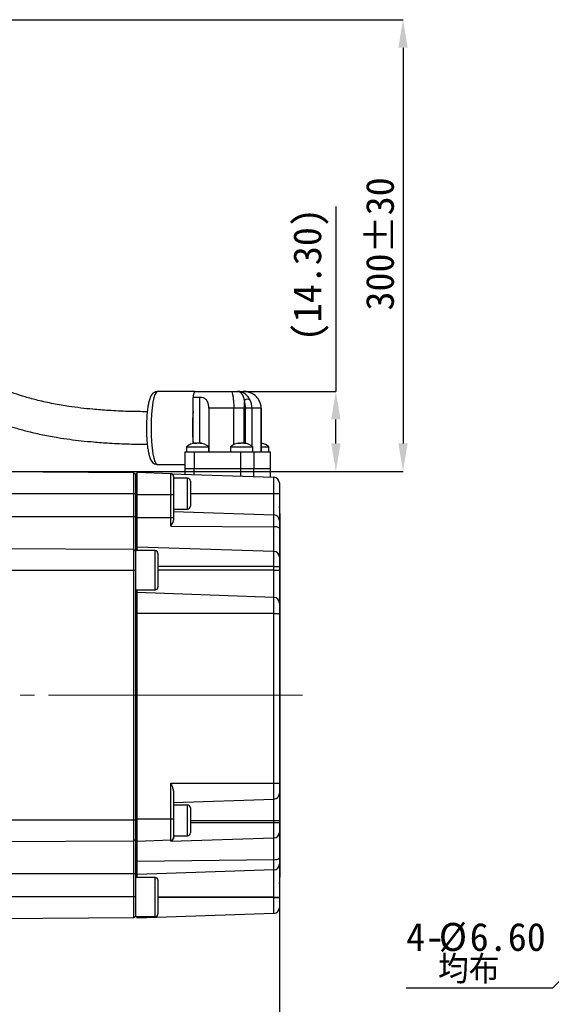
# Model space of a CAD drawing. Header units: millimetres. Extents: x 10 to 584, y 10 to 410.
# Tile 13 of 28: x 203 to 298, y 145 to 321. Entities that reach past the tile are written whole.
import ezdxf

# ---------------------------------------------------------------- set-up
doc = ezdxf.new("R2010")
doc.units = ezdxf.units.MM
doc.header["$LTSCALE"] = 2
doc.header["$PDSIZE"] = -1
doc.linetypes.add('SLD-中心线', pattern=[34.29, 30.48, -1.27, 1.27, -1.27])
doc.linetypes.add('SLD-实线', pattern=[0])
doc.layers.add('细实线层', color=7, linetype='SLD-实线')
doc.styles.add('SLDTEXTSTYLE0', font='txt', dxfattribs={"bigfont": 'bigfont'})
doc.styles.add('SLDTEXTSTYLE1', font='txt')
doc.dimstyles.new('SLDDIMSTYLE15', dxfattribs={"dimtxt": 5, "dimasz": 5, "dimexe": 0, "dimexo": 0.0625, "dimgap": 1.25, "dimtad": 0, "dimtih": 1, "dimtoh": 1, "dimrnd": 1e-09, "dimzin": 4, "dimdsep": 46, "dimtxsty": 'SLDTEXTSTYLE1', "dimsah": 1, "dimcen": 0, "dimadec": 0, "dimazin": 1, "dimtfac": 1, "dimtdec": 3, "dimtmove": 0, "dimatfit": 3, "dimfxl": 1, "dimfrac": 2, "dimtolj": 1, "dimtzin": 12, "dimarcsym": 0})
doc.dimstyles.new('SLDDIMSTYLE2', dxfattribs={"dimtxt": 5, "dimasz": 5, "dimexe": 0, "dimexo": 0.0625, "dimgap": 1.25, "dimtad": 2, "dimdec": 0, "dimrnd": 1e-09, "dimzin": 12, "dimdsep": 46, "dimtxsty": 'SLDTEXTSTYLE1', "dimsah": 1, "dimcen": 0.09, "dimadec": 0, "dimazin": 3, "dimtol": 1, "dimtp": 1, "dimtm": 1, "dimtfac": 1, "dimtdec": 0, "dimtofl": 0, "dimtmove": 0, "dimatfit": 3, "dimfxl": 1, "dimfrac": 2, "dimtolj": 1, "dimarcsym": 0})
doc.dimstyles.new('SLDDIMSTYLE4', dxfattribs={"dimtxt": 5, "dimasz": 5, "dimexe": 0, "dimexo": 0.0625, "dimgap": 1.25, "dimtad": 2, "dimrnd": 1e-09, "dimzin": 4, "dimdsep": 46, "dimtxsty": 'SLDTEXTSTYLE1', "dimsah": 1, "dimcen": 0.09, "dimadec": 0, "dimazin": 1, "dimtfac": 1, "dimtdec": 3, "dimtofl": 0, "dimtmove": 0, "dimatfit": 3, "dimfxl": 1, "dimfrac": 2, "dimtolj": 1, "dimtzin": 12, "dimarcsym": 0})
doc.dimstyles.new('SLDDIMSTYLE8', dxfattribs={"dimtxt": 5, "dimasz": 5, "dimexe": 0, "dimexo": 0.0625, "dimgap": 1.25, "dimtad": 2, "dimrnd": 1e-09, "dimzin": 12, "dimdsep": 46, "dimtxsty": 'SLDTEXTSTYLE1', "dimsah": 1, "dimcen": 0.09, "dimadec": 0, "dimazin": 3, "dimtfac": 1, "dimtdec": 0, "dimtofl": 0, "dimtmove": 0, "dimatfit": 3, "dimfxl": 1, "dimfrac": 2, "dimtolj": 1, "dimtzin": 12, "dimarcsym": 0})

# ---------------------------------------------------------------- blocks, each defined once
blk = doc.blocks.new('_D_2')
at = {"layer": '细实线层'}
for p, q in [((249.42, 163.99), (249.42, 128.57)), ((110.02, 160.32), (110.02, 128.57)), ((110.02, 130.57), (249.42, 130.57))]:
    blk.add_line(p, q, dxfattribs=at)
for points in [[(110.02, 130.57), (115.02, 129.8), (115.02, 131.34)], [(249.42, 130.57), (244.42, 131.34), (244.42, 129.8)]]:
    blk.add_solid(points, dxfattribs=at)
at = {"layer": '细实线层', "attachment_point": 1, "style": 'SLDTEXTSTYLE1'}
for s, insert, char_height in [('139', (170.29, 136.39), 5), ('±1', (181.93, 134.89), 3.5)]:
    blk.add_mtext(s, dxfattribs=dict(at, insert=insert, char_height=char_height))
blk = doc.blocks.new('_D_4')
at = {"layer": 'Defpoints', "color": 0}
for p in [(240.87, 254.32), (259.52, 254.32), (182.42, 240.02)]:
    blk.add_point(p, dxfattribs=at)
at = {"layer": '细实线层', "color": 0, "lineweight": -2}
for p, q in [((259.52, 287.37), (259.52, 254.32)), ((240.93, 254.32), (259.52, 254.32)), ((259.52, 245.02), (259.52, 249.32)), ((182.48, 240.02), (259.52, 240.02))]:
    blk.add_line(p, q, dxfattribs=at)
at = {"layer": '细实线层', "color": 0}
for points in [[(258.69, 249.32), (260.35, 249.32), (259.52, 254.32)], [(258.69, 245.02), (260.35, 245.02), (259.52, 240.02)]]:
    blk.add_solid(points, dxfattribs=at)
at = {"layer": '细实线层', "color": 0, "insert": (251.9, 275.16), "char_height": 5, "attachment_point": 2, "rotation": 90, "style": 'SLDTEXTSTYLE1'}
blk.add_mtext('\\A1;(14.30)', dxfattribs=at)
blk = doc.blocks.new('_D_10')
at = {"layer": 'Defpoints', "color": 0}
for p in [(135.03, 320.72), (182.42, 240.02), (271.52, 240.02)]:
    blk.add_point(p, dxfattribs=at)
at = {"layer": '细实线层', "color": 0, "lineweight": -2}
for p, q in [((135.09, 320.72), (271.52, 320.72)), ((271.52, 315.72), (271.52, 245.02)), ((182.48, 240.02), (271.52, 240.02))]:
    blk.add_line(p, q, dxfattribs=at)
at = {"layer": '细实线层', "color": 0}
for points in [[(270.69, 315.72), (272.35, 315.72), (271.52, 320.72)], [(270.69, 245.02), (272.35, 245.02), (271.52, 240.02)]]:
    blk.add_solid(points, dxfattribs=at)
at = {"layer": '细实线层', "color": 0, "insert": (264.88, 280.66), "char_height": 5, "attachment_point": 2, "rotation": 90, "style": 'SLDTEXTSTYLE1'}
blk.add_mtext('\\A1;300%%p30', dxfattribs=at)
blk = doc.blocks.new('_D_15')
at = {"layer": '细实线层'}
for p, q in [((320.63, 170.56), (327.36, 177.43)), ((320.63, 170.56), (316.01, 165.85)), ((316.01, 165.85), (298.26, 147.73)), ((298.26, 147.73), (272.09, 147.73))]:
    blk.add_line(p, q, dxfattribs=at)
for points in [[(320.63, 170.56), (324.68, 173.59), (323.58, 174.67)], [(316.01, 165.85), (311.96, 162.81), (313.06, 161.74)]]:
    blk.add_solid(points, dxfattribs=at)
at = {"layer": '细实线层', "char_height": 5, "attachment_point": 1}
for s, insert, style in [('4-', (272.09, 159.37), 'SLDTEXTSTYLE1'), ('%%c', (277.91, 159.37), 'SLDTEXTSTYLE1'), ('6.60', (283.44, 159.37), 'SLDTEXTSTYLE1'), ('均布', (277.77, 153.55), 'SLDTEXTSTYLE0')]:
    blk.add_mtext(s, dxfattribs=dict(at, insert=insert, style=style))

msp = doc.modelspace()

# ---------------------------------------------------------------- linework, layer by layer
at = {"color": 7, "linetype": 'SLD-实线', "lineweight": 25}
for p, q in [((234.309138, 254.273203), (227.62526, 254.273203)), ((234.403552, 254.322881), (240.868667, 254.322881)), ((240.868667, 254.322881), (241.861523, 254.322881)), ((241.861523, 254.322881), (242.933222, 254.322881)), ((235.235171, 253.249018), (234.004156, 253.249018)), ((234.004156, 250.707482), (234.004156, 253.249018)), ((234.004156, 245.022069), (234.004156, 250.707482)), ((241.2835, 251.322882), (236.822189, 251.322882)), ((236.822189, 251.322882), (236.822189, 243.522882)), ((243.113631, 251.322882), (241.2835, 251.322882)), ((241.2835, 244.802318), (241.2835, 251.322882)), ((243.359828, 251.322882), (243.113631, 251.322882)), ((244.518289, 251.322882), (243.359828, 251.322882)), ((246.185311, 251.322882), (244.518289, 251.322882)), ((246.185311, 243.522882), (246.185311, 251.322882)), ((246.200503, 251.322882), (246.185311, 251.322882)), ((246.200503, 243.522882), (246.200503, 251.322882)), ((234.422834, 244.997739), (234.422834, 245.097257)), ((235.179262, 245.097257), (235.179262, 245.064891)), ((242.301294, 244.997739), (242.301294, 245.097257)), ((243.057722, 245.097257), (243.057722, 245.064891)), ((232.520112, 243.522882), (232.520112, 240.522882)), ((232.520112, 243.522882), (234.172822, 243.522882)), ((232.801044, 244.42088), (232.801044, 243.522882)), ((232.801044, 244.42088), (236.475387, 244.42088)), ((234.172822, 243.522882), (234.172822, 240.522882)), ((234.172822, 243.522882), (242.543684, 243.522882)), ((236.475387, 244.42088), (236.801044, 244.42088)), ((236.801044, 243.522882), (236.801044, 244.42088)), ((240.679511, 244.42088), (240.679511, 243.522882)), ((240.679511, 244.42088), (244.353847, 244.42088)), ((242.543684, 240.522882), (242.543684, 243.522882)), ((242.543684, 243.522882), (244.860598, 243.522882)), ((244.353847, 244.42088), (244.679512, 244.42088)), ((244.679512, 243.522882), (244.679512, 244.42088)), ((244.860598, 243.522882), (244.860598, 240.522882)), ((244.860598, 243.522882), (247.812615, 243.522882)), ((246.200503, 244.42088), (247.23641, 244.42088)), ((247.23641, 244.42088), (247.562067, 244.42088)), ((247.562067, 243.522882), (247.562067, 244.42088)), ((247.812615, 240.522882), (247.812615, 243.522882)), ((247.812615, 243.522882), (247.842999, 243.522882)), ((247.842999, 240.522882), (247.842999, 243.522882)), ((227.62526, 241.273202), (232.520112, 241.273202)), ((223.420122, 239.770591), (182.420115, 240.02105)), ((223.420122, 236.022882), (223.420122, 239.770591)), ((223.720116, 239.466909), (223.420122, 239.770591)), ((224.020114, 239.558331), (223.720116, 239.558331)), ((223.720116, 239.558331), (223.720116, 239.466909)), ((223.720116, 239.466909), (223.720116, 236.022882)), ((230.037564, 239.612748), (224.020114, 239.822881)), ((224.020114, 235.822882), (224.020114, 239.822881)), ((230.037564, 235.822882), (230.037564, 239.612748)), ((230.037564, 239.612748), (248.455012, 238.969596)), ((232.520112, 240.522882), (232.520112, 239.526055)), ((232.520112, 240.522882), (234.172822, 240.522882)), ((234.172822, 239.468341), (234.172822, 240.522882)), ((234.172822, 240.522882), (242.543684, 240.522882)), ((242.543684, 239.176025), (242.543684, 240.522882)), ((242.543684, 240.522882), (244.860598, 240.522882)), ((244.860598, 239.095116), (244.860598, 240.522882)), ((244.860598, 240.522882), (247.812615, 240.522882)), ((247.812615, 238.992029), (247.812615, 240.522882)), ((247.812615, 240.522882), (247.842999, 240.522882)), ((247.842999, 238.990968), (247.842999, 240.522882)), ((223.720116, 238.957803), (224.020114, 238.947326)), ((230.520116, 239.113053), (230.520116, 235.822882)), ((233.020113, 238.808332), (230.520116, 238.808332)), ((233.520114, 238.308332), (233.520114, 237.288957)), ((248.455012, 236.095286), (248.455012, 238.969596)), ((249.420115, 237.970205), (249.420115, 236.104974)), ((223.420122, 236.022882), (182.420115, 236.022882)), ((223.420122, 231.922883), (223.420122, 236.022882)), ((223.720116, 236.022882), (223.420122, 236.022882)), ((223.720116, 236.022882), (223.720116, 231.922883)), ((230.037564, 235.822882), (224.020114, 235.822882)), ((224.020114, 231.722883), (224.020114, 235.822882)), ((230.037564, 231.722883), (230.037564, 235.822882)), ((230.520116, 235.822882), (230.037564, 235.822882)), ((230.520116, 235.822882), (230.520116, 231.722883)), ((233.520114, 237.288957), (233.520114, 233.808333)), ((248.455012, 232.246033), (248.455012, 236.095286)), ((249.420115, 236.104974), (249.420115, 231.246642)), ((230.520116, 233.308332), (233.020113, 233.308332)), ((230.520116, 232.872335), (248.455012, 232.246033)), ((248.455012, 230.110559), (248.455012, 232.246033)), ((249.489674, 233.227836), (249.450558, 233.674922)), ((249.520117, 232.53059), (249.520117, 167.515177)), ((223.420122, 231.922883), (182.420115, 231.922883)), ((223.420122, 226.07059), (223.420122, 231.922883)), ((223.720116, 231.922883), (223.420122, 231.922883)), ((223.720116, 231.922883), (223.720116, 225.865807)), ((230.037564, 231.722883), (224.020114, 231.722883)), ((224.020114, 226.502206), (224.020114, 231.722883)), ((230.037564, 230.271246), (230.037564, 231.722883)), ((230.520116, 231.722883), (230.037564, 231.722883)), ((230.520116, 231.722883), (230.520116, 231.587879)), ((249.420115, 231.246642), (249.420115, 229.860864)), ((230.037564, 230.271246), (248.455012, 230.110559)), ((248.455012, 225.706718), (248.455012, 230.110559)), ((249.420115, 229.860864), (249.420115, 224.775023)), ((223.420122, 226.07059), (182.420115, 226.321049)), ((223.420122, 222.322881), (223.420122, 226.07059)), ((223.720116, 225.766908), (223.420122, 226.07059)), ((227.220112, 225.865807), (223.720116, 225.865807)), ((223.720116, 225.865807), (223.720116, 221.571072)), ((248.455012, 225.706718), (224.020114, 226.502206)), ((224.020114, 225.865807), (224.020114, 226.502206)), ((227.720113, 225.365806), (227.720113, 219.459686)), ((248.455012, 223.052829), (248.455012, 225.706718)), ((249.420115, 224.775023), (249.420115, 223.052829)), ((223.420122, 222.322881), (182.420115, 222.322881)), ((223.420122, 177.722882), (223.420122, 222.322881)), ((223.720116, 222.322881), (223.420122, 222.322881)), ((248.455012, 222.365807), (248.455012, 223.052829)), ((248.455012, 223.052829), (249.420115, 223.052829)), ((248.455012, 217.512521), (248.455012, 222.365807)), ((248.455012, 222.365807), (249.420115, 222.365807)), ((249.420115, 223.052829), (249.420115, 222.365807)), ((249.420115, 222.365807), (249.420115, 216.51313)), ((223.720116, 221.571072), (223.720116, 177.722882)), ((223.720116, 218.865808), (227.220112, 218.865808)), ((224.020114, 218.365807), (224.020114, 218.865808)), ((248.455012, 217.512521), (224.020114, 218.365807)), ((224.020114, 214.665807), (224.020114, 218.365807)), ((227.720113, 219.459686), (227.720113, 219.365809)), ((223.720116, 217.500727), (224.020114, 217.490252)), ((248.455012, 214.665807), (248.455012, 217.512521)), ((249.420115, 216.51313), (249.420115, 214.665807)), ((248.455012, 214.665807), (224.020114, 214.665807)), ((224.020114, 177.922885), (224.020114, 214.665807)), ((248.455012, 184.338655), (248.455012, 214.665807)), ((248.455012, 214.665807), (249.420115, 214.665807)), ((249.420115, 214.665807), (249.420115, 184.338655)), ((230.037564, 184.338655), (248.455012, 184.338655)), ((230.037564, 177.922885), (230.037564, 184.338655)), ((248.455012, 181.492071), (248.455012, 184.338655)), ((248.455012, 184.338655), (249.420115, 184.338655)), ((249.420115, 184.338655), (249.420115, 182.491418)), ((230.520116, 182.5721), (230.520116, 177.922885)), ((230.520116, 180.865805), (248.455012, 181.492071)), ((248.455012, 177.679959), (248.455012, 181.492071)), ((249.420115, 182.491418), (249.420115, 177.679959)), ((233.020113, 180.429954), (230.520116, 180.429954)), ((233.520114, 179.929953), (233.520114, 175.796326)), ((223.420122, 177.722882), (182.420115, 177.722882)), ((223.420122, 173.975173), (223.420122, 177.722882)), ((223.720116, 177.722882), (223.420122, 177.722882)), ((223.720116, 177.722882), (223.720116, 174.278851)), ((230.037564, 177.922885), (224.020114, 177.922885)), ((224.020114, 173.922885), (224.020114, 177.922885)), ((230.037564, 174.133013), (230.037564, 177.922885)), ((230.520116, 177.922885), (230.037564, 177.922885)), ((230.520116, 177.922885), (230.520116, 174.632709)), ((248.455012, 177.679959), (249.420115, 177.679959)), ((248.455012, 177.327942), (248.455012, 177.679959)), ((249.420115, 177.679959), (249.420115, 177.327942)), ((248.455012, 174.571502), (248.455012, 177.327942)), ((248.455012, 177.327942), (249.420115, 177.327942)), ((249.420115, 177.327942), (249.420115, 175.539199)), ((223.720116, 174.278851), (223.420122, 173.975173)), ((223.720116, 174.787964), (224.020114, 174.79844)), ((223.720116, 174.278851), (223.720116, 168.122883)), ((230.037564, 174.133013), (224.020114, 173.922885)), ((230.037564, 173.948753), (248.455012, 174.571502)), ((230.037564, 173.948753), (230.037564, 174.133013)), ((230.520116, 174.929957), (233.020113, 174.929957)), ((230.520116, 174.632709), (230.520116, 174.631264)), ((233.520114, 175.796326), (233.520114, 175.429958)), ((248.455012, 170.657549), (248.455012, 174.571502)), ((249.420115, 175.539199), (249.420115, 171.01911)), ((223.420122, 173.975173), (182.420115, 173.724714)), ((223.420122, 168.122883), (223.420122, 173.975173)), ((224.020114, 170.348849), (224.020114, 173.922885)), ((248.455012, 170.657549), (224.020114, 170.348849)), ((248.455012, 168.840717), (248.455012, 170.657549)), ((249.420115, 171.01911), (249.420115, 169.840108)), ((223.720116, 168.852511), (224.020114, 168.862987)), ((224.020114, 167.987432), (224.020114, 170.348849)), ((249.420115, 169.840108), (249.420115, 163.987431)), ((223.420122, 168.122883), (182.420115, 168.122883)), ((223.720116, 168.122883), (223.420122, 168.122883)), ((223.420122, 164.022881), (223.420122, 168.122883)), ((223.720116, 168.122883), (223.720116, 164.813574)), ((227.220112, 167.487431), (223.720116, 167.487431)), ((248.455012, 168.840717), (224.020114, 167.987432)), ((224.020114, 167.487431), (224.020114, 167.987432)), ((248.455012, 163.987431), (248.455012, 168.840717)), ((227.720113, 166.98743), (227.720113, 160.987433)), ((249.450558, 166.370842), (249.489674, 166.817929)), ((223.420122, 164.022881), (182.420115, 164.022881)), ((223.420122, 160.275172), (223.420122, 164.022881)), ((223.720116, 164.022881), (223.420122, 164.022881)), ((223.720116, 164.813574), (223.720116, 160.487432)), ((248.455012, 163.987431), (249.420115, 163.987431)), ((248.455012, 163.922879), (248.455012, 163.987431)), ((248.455012, 161.076169), (248.455012, 163.922879)), ((248.455012, 163.922879), (249.420115, 163.922879)), ((249.420115, 163.987431), (249.420115, 163.922879)), ((249.420115, 163.922879), (249.420115, 162.07556)), ((223.420122, 160.275172), (182.420115, 160.024713)), ((223.720116, 160.578858), (223.420122, 160.275172)), ((223.720116, 160.487432), (227.220112, 160.487432)), ((248.455012, 161.076169), (224.020114, 160.222884)), ((224.020114, 160.222884), (224.020114, 160.487432))]:
    msp.add_line(p, q, dxfattribs=at)
at = {"color": 8, "linetype": 'SLD-实线', "lineweight": 25}
for p, q in [((235.235171, 245.093299), (235.235171, 253.249018)), ((243.113631, 245.093299), (243.113631, 251.322882)), ((243.359828, 245.049728), (243.359828, 251.322882)), ((244.518289, 251.322882), (244.518289, 244.541831)), ((234.373981, 244.999237), (234.373981, 245.079431)), ((234.494754, 245.001841), (234.494754, 245.079431)), ((235.315183, 245.079431), (235.315183, 245.030753)), ((242.252441, 244.999237), (242.252441, 245.079431)), ((242.373214, 245.001841), (242.373214, 245.079431)), ((243.193643, 245.079431), (243.193643, 245.030753)), ((233.020113, 237.562429), (233.020113, 238.808332)), ((233.020113, 233.308332), (233.020113, 237.562429)), ((223.720116, 235.822882), (224.020114, 235.822882)), ((233.520114, 236.090231), (248.455012, 236.095286)), ((249.450558, 233.674922), (249.450558, 166.370842)), ((249.489674, 166.817929), (249.489674, 233.227836)), ((223.720116, 231.722883), (224.020114, 231.722883)), ((227.220112, 218.865808), (227.220112, 225.865807)), ((248.455012, 223.052829), (227.720113, 223.052829)), ((248.455012, 222.365807), (227.720113, 222.365807)), ((223.720116, 214.615806), (224.020114, 214.615806)), ((233.020113, 175.377737), (233.020113, 180.429954)), ((223.720116, 177.922885), (224.020114, 177.922885)), ((233.520114, 177.679959), (248.455012, 177.679959)), ((233.520114, 177.327942), (248.455012, 177.327942)), ((233.020113, 174.929957), (233.020113, 175.377737)), ((223.720116, 170.705709), (224.020114, 170.709569)), ((227.220112, 160.487432), (227.220112, 167.487431)), ((248.455012, 163.987431), (227.720113, 163.987431)), ((248.455012, 163.922879), (227.720113, 163.922879))]:
    msp.add_line(p, q, dxfattribs=at)
at = {"color": 7, "linetype": 'SLD-中心线', "lineweight": 18}
msp.add_line((71.020113, 200.02288), (253.585131, 200.02288), dxfattribs=at)
at = {"color": 8, "linetype": 'SLD-实线', "lineweight": 25, "flags": 128}
msp.add_lwpolyline([(227.62526, 254.273203), (227.405058, 254.148307), (227.19332, 253.778419), (226.998181, 253.177755), (226.827138, 252.369397), (226.68677, 251.384409), (226.582461, 250.260645), (226.51823, 249.04129), (226.496549, 247.773202), (226.51823, 246.505115), (226.582461, 245.28576), (226.68677, 244.161997), (226.827138, 243.177007), (226.998181, 242.368649), (227.19332, 241.767985), (227.405058, 241.398097), (227.62526, 241.273202)], dxfattribs=at)
at = {"color": 7, "linetype": 'SLD-实线', "lineweight": 25, "flags": 128}
for points in [[(234.422834, 245.064891), (234.45391, 245.07147), (234.494754, 245.079431)], [(242.301294, 245.064891), (242.33237, 245.07147), (242.373214, 245.079431)], [(248.455012, 170.657549), (248.645068, 170.666601), (248.826855, 170.688603), (248.993689, 170.722756), (249.139452, 170.767795), (249.258788, 170.822065), (249.347301, 170.883584), (249.401742, 170.950073), (249.420115, 171.01911)]]:
    msp.add_lwpolyline(points, dxfattribs=at)
at = {"color": 7, "linetype": 'SLD-实线', "lineweight": 25}
for centre, radius, start, end in [((235.375471, 253.350197), 1.375043, 134.9774517, 184.21977155), ((258.546075, 251.3586), 15.432486, 174.73302588, 180.13261145), ((243.685571, 251.907256), 1.005128, 59.71933409, 120.28066591), ((237.666945, 251.350575), 5.69295, 359.7212825, 14.49245586), ((241.158561, 251.331743), 3.359739, 359.84887814, 25.44526015), ((243.396618, 251.315248), 2.788704, 0.15684497, 31.57011693), ((269.148384, 247.769222), 35.266842, 175.22085733, 184.47406061), ((234.801064, 241.922841), 3.200044, 97.31607835, 128.68201593), ((234.681595, 244.006738), 1.115929, 106.00122937, 117.70107987), ((234.321908, 242.488162), 2.511644, 86.36902833, 93.63097167), ((234.99972, 244.006738), 1.115929, 106.00122937, 117.70107987), ((234.685948, 242.811827), 2.306426, 71.16619494, 79.47268985), ((234.801065, 241.922937), 3.199943, 51.31746907, 82.57182845), ((234.893915, 242.812372), 2.305867, 71.1649531, 79.47328403), ((235.534435, 243.926551), 1.073257, 84.44369018, 95.55630982), ((242.679501, 241.922913), 3.199969, 97.3156999, 128.68239439), ((242.560055, 244.006738), 1.115929, 106.00122937, 117.70107987), ((242.200368, 242.488162), 2.511644, 86.36902833, 93.63097167), ((242.87818, 244.006738), 1.115929, 106.00122937, 117.70107987), ((242.5645, 242.81218), 2.306063, 71.1655396, 79.47334519), ((242.679508, 241.922876), 3.200006, 51.31781777, 82.57167369), ((242.772374, 242.812372), 2.305867, 71.1649531, 79.47328403), ((243.412895, 243.926519), 1.073288, 84.44385426, 95.55614574), ((246.295453, 243.926459), 1.073349, 84.44396806, 95.55603194), ((245.562069, 241.92289), 3.199992, 51.31774683, 78.49162862), ((245.651131, 242.799597), 2.319187, 71.17785195, 76.29745244), ((230.020113, 239.11305), 0.500003, 0.00030625, 87.99985753), ((233.020111, 238.308328), 0.500004, 0.00051654, 89.99969691), ((248.420109, 237.970199), 1.000006, 0.00030625, 87.99985753), ((248.69072, 260.691266), 24.597109, 269.45093972, 271.69928084), ((257.420117, 234.372176), 8.000001, 180.00004175, 185.00005355), ((233.020111, 233.808335), 0.500004, 270.00030309, 359.99969691), ((248.420109, 231.246637), 1.000006, 0.00030625, 87.99985753), ((241.520115, 232.530582), 8.000001, 0.00005509, 5.00005355), ((248.673882, 228.966549), 1.164759, 50.15775365, 100.83086206), ((227.220125, 225.365819), 0.499988, 359.99848125, 90.00151875), ((248.455543, 224.741566), 0.965152, 1.98656313, 90.03153473), ((227.220125, 219.365795), 0.499988, 269.99848125, 0.00151875), ((248.420109, 216.513125), 1.000006, 0.00030625, 87.99985753), ((248.420133, 182.491445), 0.999982, 271.99882912, 359.99844572), ((233.02012, 179.929959), 0.499994, 359.99920998, 90.00079002), ((230.020103, 174.632721), 0.500013, 272.00124342, 359.9985928), ((233.020107, 175.429964), 0.500007, 270.00066747, 359.99933253), ((248.437005, 175.554568), 0.98323, 271.04935045, 359.10437113), ((248.420116, 169.840107), 0.999999, 271.99977549, 0.00006073), ((227.220119, 166.987437), 0.499994, 359.99920998, 90.00079002), ((241.520115, 167.515183), 8.000001, 354.99994645, 359.99995825), ((257.420117, 165.673589), 8.000001, 174.99994645, 179.99995825), ((248.420116, 162.075559), 0.999999, 271.99977549, 0.00006073), ((227.220119, 160.987426), 0.499994, 269.99920998, 0.00079002)]:
    msp.add_arc(centre, radius, start, end, dxfattribs=at)
for points, knots in [([(225.809724, 250.68577), (224.690807, 250.695487), (222.381604, 250.715541), (219.134025, 250.873557), (216.29564, 251.091947), (213.937051, 251.341709), (211.587327, 251.654409), (209.025799, 252.086687), (206.409813, 252.652459), (204.081618, 253.285053), (202.0945, 253.931266), (200.233123, 254.643697), (198.332225, 255.504358), (196.403497, 256.561783), (194.704397, 257.715146), (193.388341, 258.799429), (192.331848, 259.836318), (191.566879, 260.671913), (191.16897, 261.256812), (191.057212, 261.421089)], [0, 0, 0, 0, 0.0893189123, 0.1843348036, 0.2594871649, 0.3165497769, 0.3736490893, 0.4486942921, 0.5238644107, 0.5872130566, 0.6412085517, 0.6906054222, 0.7462454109, 0.8076646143, 0.8659590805, 0.909926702, 0.9435588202, 0.9841477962, 1, 1, 1, 1]), ([(185.024073, 260.073165), (185.413804, 259.420274), (186.150452, 258.186217), (187.414055, 256.614337), (188.681244, 255.261903), (190.107188, 253.961262), (191.914556, 252.565087), (194.08741, 251.187399), (196.409629, 249.987046), (198.601153, 249.044486), (200.600817, 248.312288), (202.568133, 247.688509), (204.732329, 247.100509), (207.185739, 246.543096), (209.650065, 246.091071), (211.933274, 245.750894), (214.055761, 245.491244), (216.427585, 245.25842), (219.294759, 245.054648), (222.499655, 244.911159), (224.743616, 244.893211), (225.812436, 244.884662)], [0, 0, 0, 0, 0.0500663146, 0.094632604, 0.1326048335, 0.1721738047, 0.2217220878, 0.2829723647, 0.3415005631, 0.3938648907, 0.4401326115, 0.4818241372, 0.5298785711, 0.5879273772, 0.6476236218, 0.6949937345, 0.7400805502, 0.7885690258, 0.8520811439, 0.9295448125, 1, 1, 1, 1]), ([(227.63838, 254.252634), (227.591652, 254.259156), (227.388683, 254.287483), (227.060812, 254.150908), (226.732715, 253.902616), (226.485979, 253.571215), (226.259561, 253.088319), (226.074967, 252.437122), (225.917992, 251.605791), (225.799815, 250.669898), (225.718564, 249.629484), (225.676179, 248.706524), (225.675609, 248.13323), (225.675405, 247.928397)], [0, 0, 0, 0, 0.0196988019, 0.0855651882, 0.1400659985, 0.1925354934, 0.2568707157, 0.3632948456, 0.4757240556, 0.6121061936, 0.7592285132, 0.913974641, 1, 1, 1, 1]), ([(240.868667, 254.322881), (240.869089, 254.322874), (240.872832, 254.322808), (240.917462, 254.306635), (240.980152, 254.090326), (241.082121, 253.711133), (241.179118, 253.043254), (241.265551, 252.230936), (241.277293, 251.636887), (241.2835, 251.322882)], [0, 0, 0, 0, 0.0004148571, 0.0036734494, 0.0452377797, 0.1926195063, 0.4175916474, 0.6921481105, 1, 1, 1, 1]), ([(243.178749, 252.77525), (243.138816, 252.959979), (243.047436, 253.382705), (242.812973, 253.829997), (242.48865, 254.141728), (242.249491, 254.270451), (242.021228, 254.313901), (241.93089, 254.321206), (241.890409, 254.32261), (241.871783, 254.322865), (241.86362, 254.322878), (241.861523, 254.322881)], [0, 0, 0, 0, 0.2565931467, 0.5871791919, 0.6605206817, 0.8660747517, 0.9422167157, 0.974734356, 0.9889258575, 0.9971566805, 1, 1, 1, 1]), ([(244.192393, 252.77525), (244.087027, 252.963887), (243.789586, 253.496397), (243.126816, 254.033613), (242.468506, 254.260844), (242.132407, 254.310595), (241.982349, 254.320452), (241.915006, 254.322408), (241.885331, 254.322786), (241.870901, 254.322871), (241.864556, 254.322878), (241.861523, 254.322881)], [0, 0, 0, 0, 0.2199024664, 0.620772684, 0.8318809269, 0.9247866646, 0.9666242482, 0.985275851, 0.9935251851, 0.9969057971, 1, 1, 1, 1]), ([(245.772594, 252.77525), (245.637694, 252.965244), (245.242102, 253.522395), (244.428183, 254.039197), (243.654453, 254.260996), (243.254904, 254.310581), (243.076549, 254.320451), (242.996623, 254.322408), (242.961436, 254.322786), (242.944336, 254.322871), (242.936816, 254.322878), (242.933222, 254.322881)], [0, 0, 0, 0, 0.2070452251, 0.6071550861, 0.8255115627, 0.9220134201, 0.9654200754, 0.9847532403, 0.9932947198, 0.9967957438, 1, 1, 1, 1]), ([(236.822189, 251.322882), (236.811154, 251.541055), (236.789686, 251.965493), (236.592339, 252.554995), (236.216022, 252.992251), (235.731756, 253.215282), (235.398557, 253.237918), (235.235171, 253.249018)], [0, 0, 0, 0, 0.2315336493, 0.4504292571, 0.6470438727, 0.826925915, 1, 1, 1, 1]), ([(225.675405, 247.928397), (225.673516, 247.757329), (225.667526, 247.214883), (225.697837, 246.317934), (225.76388, 245.26664), (225.867434, 244.298258), (226.005745, 243.434681), (226.188566, 242.671685), (226.422103, 242.062828), (226.740496, 241.628434), (227.111891, 241.360964), (227.427897, 241.276501), (227.604794, 241.273544), (227.62526, 241.273202)], [0, 0, 0, 0, 0.0689971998, 0.2187855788, 0.3618254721, 0.4937820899, 0.6114654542, 0.7142609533, 0.8100824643, 0.8723163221, 0.9286313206, 0.9917432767, 1, 1, 1, 1]), ([(234.373981, 245.079431), (234.378165, 245.080632), (234.38599, 245.082877), (234.396855, 245.086188), (234.405992, 245.089192), (234.413105, 245.091689), (234.418378, 245.094016), (234.421247, 245.095308), (234.423386, 245.09738), (234.418956, 245.099608), (234.413732, 245.098384), (234.40521, 245.098191), (234.391892, 245.096611), (234.376182, 245.094575), (234.363663, 245.092635), (234.358953, 245.091905)], [0, 0, 0, 0, 0.11156629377, 0.20864524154, 0.29142138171, 0.35730748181, 0.40402122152, 0.43391091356, 0.44793381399, 0.46069883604, 0.53252146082, 0.59473171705, 0.67516783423, 0.87778034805, 1, 1, 1, 1]), ([(234.494754, 245.079431), (234.501753, 245.080677), (234.516104, 245.083231), (234.538346, 245.086528), (234.561719, 245.089541), (234.594006, 245.093025), (234.626899, 245.095652), (234.660195, 245.097391), (234.681198, 245.098181), (234.693792, 245.09836), (234.697842, 245.098417)], [0, 0, 0, 0, 0.1044258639, 0.2141561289, 0.3302984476, 0.450641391, 0.6912403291, 0.8149603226, 0.9404804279, 1, 1, 1, 1]), ([(235.107341, 245.079431), (235.100343, 245.080677), (235.085992, 245.083231), (235.06375, 245.086528), (235.040377, 245.08954), (235.016313, 245.092139), (234.991838, 245.094319), (234.967098, 245.096072), (234.941894, 245.097406), (234.908802, 245.098556), (234.876146, 245.098828), (234.844204, 245.098191), (234.814136, 245.096987), (234.785345, 245.09495), (234.758099, 245.091989), (234.740795, 245.08961), (234.722341, 245.086532), (234.706733, 245.083381), (234.695574, 245.080368), (234.692105, 245.079431)], [0, 0, 0, 0, 0.051034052, 0.1046604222, 0.1614204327, 0.220233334, 0.278434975, 0.3378392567, 0.398302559, 0.4596455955, 0.5755741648, 0.6327191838, 0.6890245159, 0.7916318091, 0.8398684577, 0.8857922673, 0.9170139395, 0.9742056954, 1, 1, 1, 1]), ([(235.179314, 245.097257), (235.179295, 245.097279), (235.17895, 245.097698), (235.184075, 245.099555), (235.188036, 245.098404), (235.196987, 245.098185), (235.210109, 245.096617), (235.226033, 245.094549), (235.244072, 245.091783), (235.258568, 245.089435), (235.277493, 245.086237), (235.295974, 245.082967), (235.310199, 245.080349), (235.315183, 245.079431)], [0, 0, 0, 0, 0.0006164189, 0.0114997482, 0.0724904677, 0.1252645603, 0.1935697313, 0.3656253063, 0.4718170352, 0.5914818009, 0.6851280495, 0.8896880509, 1, 1, 1, 1]), ([(242.252441, 245.079431), (242.256625, 245.080632), (242.26445, 245.082877), (242.275315, 245.086188), (242.284452, 245.089192), (242.291564, 245.09169), (242.29684, 245.094015), (242.299704, 245.095311), (242.301857, 245.097381), (242.297409, 245.099601), (242.292197, 245.098388), (242.283674, 245.09819), (242.27036, 245.096612), (242.254647, 245.094574), (242.242125, 245.092635), (242.237413, 245.091905)], [0, 0, 0, 0, 0.1115565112, 0.2086269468, 0.2913958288, 0.3572761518, 0.4039857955, 0.4338728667, 0.4479316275, 0.460746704, 0.5325630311, 0.594704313, 0.6751333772, 0.8777281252, 1, 1, 1, 1]), ([(242.373214, 245.079431), (242.380212, 245.080677), (242.394564, 245.083231), (242.416806, 245.086528), (242.440179, 245.089541), (242.472468, 245.093025), (242.505364, 245.095651), (242.538662, 245.097391), (242.559665, 245.098181), (242.572259, 245.09836), (242.57631, 245.098417)], [0, 0, 0, 0, 0.1044220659, 0.21414834, 0.3302864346, 0.4506250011, 0.6912515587, 0.8149670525, 0.9404825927, 1, 1, 1, 1]), ([(242.985801, 245.079431), (242.978803, 245.080677), (242.964452, 245.083231), (242.94221, 245.086528), (242.918837, 245.08954), (242.894773, 245.092139), (242.870298, 245.094319), (242.84556, 245.096071), (242.820359, 245.097406), (242.787269, 245.098556), (242.754614, 245.098828), (242.722669, 245.09819), (242.692601, 245.096988), (242.663808, 245.094949), (242.636561, 245.091989), (242.619257, 245.089611), (242.600806, 245.086531), (242.585199, 245.08338), (242.574037, 245.080368), (242.570565, 245.079431)], [0, 0, 0, 0, 0.0510340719, 0.1046604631, 0.1614204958, 0.2202334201, 0.2784350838, 0.3378393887, 0.3982849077, 0.4596279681, 0.5755565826, 0.6327016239, 0.6890247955, 0.7916143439, 0.8398687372, 0.8857925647, 0.9169966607, 0.9741884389, 1, 1, 1, 1]), ([(243.057774, 245.097257), (243.057758, 245.097279), (243.057448, 245.097719), (243.062458, 245.099508), (243.066525, 245.098419), (243.075443, 245.09818), (243.088584, 245.096621), (243.104497, 245.094549), (243.122535, 245.091783), (243.137028, 245.089435), (243.155956, 245.086237), (243.174436, 245.082969), (243.188661, 245.080349), (243.193643, 245.079431)], [0, 0, 0, 0, 0.0005848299, 0.0114255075, 0.0724207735, 0.1252527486, 0.1935630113, 0.3656314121, 0.4717776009, 0.5914512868, 0.6851045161, 0.8897330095, 1, 1, 1, 1]), ([(230.520116, 231.587879), (230.500994, 231.45423), (230.440072, 231.028412), (230.205916, 230.612457), (230.057609, 230.311627), (230.038908, 230.273953), (230.037564, 230.271246)], [0, 0, 0, 0, 0.28578742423, 0.91054914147, 0.99357251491, 1, 1, 1, 1]), ([(230.037564, 184.338655), (230.038957, 184.334969), (230.178536, 183.965597), (230.419928, 183.39486), (230.493723, 182.788844), (230.520116, 182.5721)], [0, 0, 0, 0, 0.0064322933, 0.6446463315, 1, 1, 1, 1]), ([(230.520116, 174.631264), (230.503559, 174.534291), (230.457897, 174.266856), (230.222, 174.058147), (230.057904, 173.960089), (230.038908, 173.949502), (230.037564, 173.948753)], [0, 0, 0, 0, 0.3352993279, 0.9246974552, 0.994671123, 1, 1, 1, 1])]:
    msp.add_open_spline(points, degree=3, knots=knots, dxfattribs=at)

# ---------------------------------------------------------------- dimensions: what is measured, and where the dimension line sits
at = {"layer": '细实线层'}
for base, p1, p2, text, dimstyle, picture, middle in [((271.520115, 240.022882), (135.030115, 320.71786), (182.420115, 240.022882), '300%%p30', 'SLDDIMSTYLE8', '_D_10', (271.520115, 280.661117)), ((259.520115, 254.322882), (182.420115, 240.022882), (240.868669, 254.322882), '(<>)', 'SLDDIMSTYLE4', '_D_4', (259.520115, 275.155715))]:
    dim = msp.add_linear_dim(base=base, p1=p1, p2=p2, angle=90, text=text, dimstyle=dimstyle, override={"dimtmove": 1}, dxfattribs=at)
    dim.commit()
    dim.dimension.update_dxf_attribs({"geometry": picture, "text_midpoint": middle, "dimtype": 160})
dim = msp.add_diameter_dim_2p(p1=(316.0072, 165.846156), p2=(320.626692, 170.559997), text='4-<>\\P均布', dimstyle='SLDDIMSTYLE15', dxfattribs=at)
dim.commit()
dim.dimension.update_dxf_attribs({"geometry": '_D_15', "text_midpoint": (283.587879, 155.052134), "dimtype": 163})
dim = msp.add_linear_dim(base=(249.420115, 130.573176), p1=(110.020115, 160.322882), p2=(249.420115, 163.987432), angle=0, dimstyle='SLDDIMSTYLE2', dxfattribs=at)
dim.commit()
dim.dimension.update_dxf_attribs({"geometry": '_D_2', "text_midpoint": (179.16465, 130.573176), "dimtype": 160})

doc.saveas('drawing.dxf')
